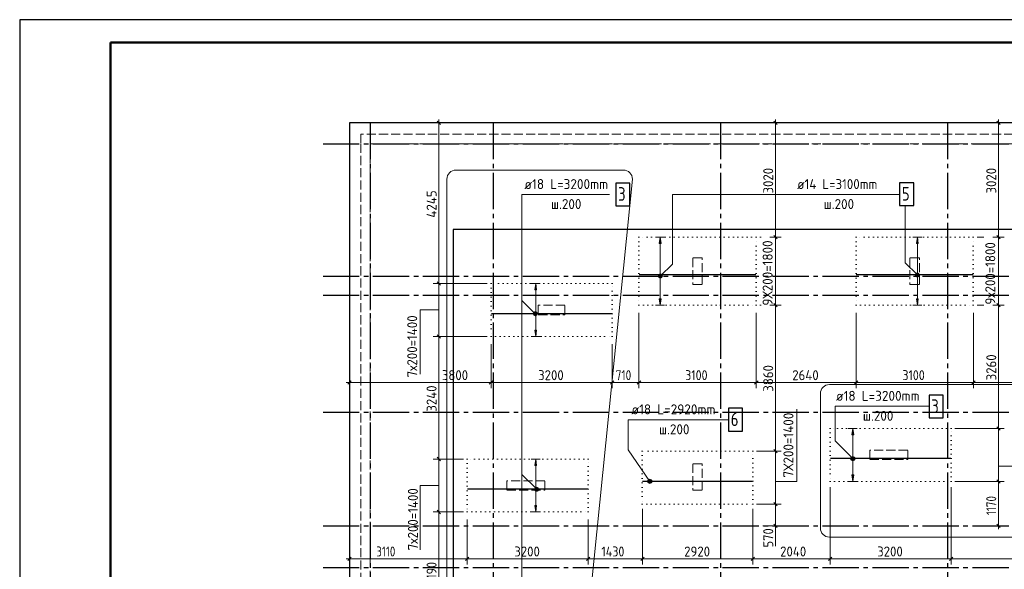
# Model space of a CAD drawing. Header units: millimetres. Extents: x 0 to 50400, y 0 to 35640.
# Tile 2 of 8: x 0 to 26019, y 21112 to 35640. Entities that reach past the tile are written whole.
import ezdxf

# ---------------------------------------------------------------- set-up
doc = ezdxf.new("R2010")
doc.units = ezdxf.units.MM
for name, pattern in [('______2', [324, 240, -84]), ('______5', [1320, 960, -120, 120, -120]), ('______9', [120, 0, -120])]:
    doc.linetypes.add(name, pattern=pattern)
for name, color, linetype, lineweight in [('Standard', 7, 'Continuous', 25), ('ДОП Верх по Х', 7, 'Continuous', 25), ('ЖБ Пилон', 7, 'Continuous', 35), ('ЖБ Плита Фундамента верхний уровень', 7, 'Continuous', 35), ('ЖБ Стена верхний уровень', 7, 'Continuous', 35), ('Общий01', 7, 'Continuous', 13), ('Позиционная метка номер позиции', 7, 'Continuous', 13), ('Размерная линия_ общее', 7, 'Continuous', 13), ('Тени', 7, 'Continuous', 13)]:
    doc.layers.add(name, color=color, linetype=linetype, lineweight=lineweight)
doc.layers.add('Оси', color=7, linetype='______5', lineweight=13, true_color=0x656565)
doc.styles.add('ISOCPEUR', font='txt')

msp = doc.modelspace()

# ---------------------------------------------------------------- hatches: boundary and pattern name
at = {"layer": 'ДОП Верх по Х', "linetype": 'Continuous', "lineweight": 13, "transparency": 33554687}
for points in [[(16947, 29724), (16923, 29892), (16899, 29724)], [(23745, 29724), (23721, 29892), (23697, 29724)], [(13661, 28499), (13637, 28667), (13613, 28499)], [(22038, 24669), (22014, 24837), (21990, 24669)], [(13661, 23859), (13637, 24027), (13613, 23859)]]:
    msp.add_hatch(color=7, dxfattribs=at).paths.add_polyline_path(points)
for points in [[(16947, 28260), (16923, 28092), (16899, 28260)], [(23745, 28260), (23721, 28092), (23697, 28260)], [(13661, 27435), (13637, 27267), (13613, 27435)], [(22038, 23605), (22014, 23437), (21990, 23605)], [(13661, 22795), (13637, 22627), (13613, 22795)]]:
    msp.add_hatch(color=7, dxfattribs=at).paths.add_polyline_path(points, flags=16)
at = {"layer": 'Позиционная метка номер позиции', "linetype": 'Continuous', "lineweight": 13, "transparency": 33554687}
for points in [[(16877, 28876), (16967, 28824), (16891, 28901)], [(16891, 28901), (16981, 28849), (16915, 28914)], [(16891, 28901), (16967, 28824), (16981, 28849)], [(16915, 28914), (16981, 28849), (16981, 28876)], [(16915, 28914), (16981, 28876), (16943, 28914)], [(16943, 28914), (16981, 28876), (16967, 28901)], [(23683, 28854), (23735, 28944), (23669, 28879)], [(23669, 28879), (23735, 28944), (23707, 28944)], [(23669, 28879), (23707, 28944), (23669, 28906)], [(23669, 28906), (23707, 28944), (23683, 28931)], [(23683, 28854), (23759, 28931), (23735, 28944)], [(23707, 28840), (23759, 28931), (23683, 28854)], [(23707, 28840), (23773, 28906), (23759, 28931)], [(23735, 28840), (23773, 28906), (23707, 28840)], [(23735, 28840), (23773, 28879), (23773, 28906)], [(16877, 28849), (16943, 28810), (16877, 28876)], [(16877, 28876), (16943, 28810), (16967, 28824)], [(16915, 28810), (16877, 28849), (16891, 28824)], [(16877, 28849), (16915, 28810), (16943, 28810)], [(23773, 28879), (23735, 28840), (23759, 28854)], [(13587, 27829), (13639, 27919), (13573, 27854)], [(13573, 27854), (13639, 27919), (13611, 27919)], [(13573, 27854), (13611, 27919), (13573, 27881)], [(13573, 27881), (13611, 27919), (13587, 27906)], [(13587, 27829), (13663, 27906), (13639, 27919)], [(13611, 27815), (13663, 27906), (13587, 27829)], [(13611, 27815), (13677, 27881), (13663, 27906)], [(13639, 27815), (13677, 27881), (13611, 27815)], [(13639, 27815), (13677, 27854), (13677, 27881)], [(13677, 27854), (13639, 27815), (13663, 27829)], [(21977, 23999), (22029, 24089), (21963, 24024)], [(21963, 24024), (22029, 24089), (22002, 24089)], [(21963, 24024), (22002, 24089), (21963, 24051)], [(21963, 24051), (22002, 24089), (21977, 24076)], [(21977, 23999), (22054, 24076), (22029, 24089)], [(22002, 23985), (22054, 24076), (21977, 23999)], [(22002, 23985), (22067, 24051), (22054, 24076)], [(22029, 23985), (22067, 24051), (22002, 23985)], [(22029, 23985), (22067, 24024), (22067, 24051)], [(22067, 24024), (22029, 23985), (22054, 23999)], [(16597, 23433), (16674, 23486), (16647, 23491)], [(16597, 23433), (16647, 23491), (16602, 23460)], [(16607, 23407), (16674, 23486), (16597, 23433)], [(16602, 23460), (16647, 23491), (16620, 23482)], [(16607, 23407), (16696, 23468), (16674, 23486)], [(16628, 23389), (16696, 23468), (16607, 23407)], [(16628, 23389), (16705, 23441), (16696, 23468)], [(16655, 23384), (16705, 23441), (16628, 23389)], [(16655, 23384), (16700, 23414), (16705, 23441)], [(13625, 23189), (13677, 23279), (13612, 23214)], [(13612, 23214), (13677, 23279), (13650, 23279)], [(13612, 23214), (13650, 23279), (13612, 23241)], [(13612, 23241), (13650, 23279), (13625, 23266)], [(13625, 23189), (13702, 23266), (13677, 23279)], [(13650, 23175), (13702, 23266), (13625, 23189)], [(13650, 23175), (13716, 23241), (13702, 23266)], [(13677, 23175), (13716, 23241), (13650, 23175)], [(13677, 23175), (13716, 23214), (13716, 23241)], [(13716, 23214), (13677, 23175), (13702, 23189)], [(16700, 23414), (16655, 23384), (16682, 23393)]]:
    msp.add_hatch(color=7, dxfattribs=at).paths.add_polyline_path(points)

# ---------------------------------------------------------------- linework, layer by layer
at = {"layer": 'Standard', "color": 7, "linetype": 'Continuous', "lineweight": 25, "transparency": 33554687}
msp.add_line((2400, 35040), (2400, 1270), dxfattribs=at)
msp.add_lwpolyline([(0, 0), (50400, 0), (50400, 35640), (0, 35640), (0, 0)], close=True, dxfattribs=at)
at = {"layer": 'Standard', "color": 7, "linetype": 'Continuous', "lineweight": 50, "transparency": 33554687}
msp.add_lwpolyline([(2400, 35040), (49800, 35040), (49800, 600), (2400, 600), (2400, 35040)], close=True, dxfattribs=at)
at = {"layer": 'Standard', "color": 254, "linetype": 'Continuous', "lineweight": -3, "true_color": 0xc4c4ff, "transparency": 33554687}
msp.add_lwpolyline([(11455, 13532), (40318, 13532), (40318, 30092), (11455, 30092), (11455, 13532)], dxfattribs=at)
at = {"layer": 'ДОП Верх по Х', "color": 7, "linetype": 'Continuous', "lineweight": 13, "transparency": 33554687}
for p, q in [((16923, 29892), (16803, 29892)), ((16923, 29892), (16899, 29724)), ((16899, 29724), (16947, 29724)), ((16947, 29724), (16923, 29892)), ((16923, 29892), (17043, 29892)), ((16923, 29892), (16923, 29892)), ((16923, 28260), (16923, 29724)), ((23721, 29892), (23601, 29892)), ((23721, 29892), (23697, 29724)), ((23697, 29724), (23745, 29724)), ((23745, 29724), (23721, 29892)), ((23721, 29892), (23841, 29892)), ((23721, 29892), (23721, 29892)), ((23721, 28260), (23721, 29724)), ((13637, 28667), (13517, 28667)), ((13637, 28667), (13613, 28499)), ((13661, 28499), (13637, 28667)), ((13637, 28667), (13757, 28667)), ((13637, 28667), (13637, 28667)), ((13613, 28499), (13661, 28499)), ((13637, 27435), (13637, 28499)), ((16923, 28092), (16899, 28260)), ((16899, 28260), (16947, 28260)), ((16947, 28260), (16923, 28092)), ((23721, 28092), (23697, 28260)), ((23697, 28260), (23745, 28260)), ((23745, 28260), (23721, 28092)), ((16923, 28092), (16803, 28092)), ((16923, 28092), (17043, 28092)), ((16923, 28092), (16923, 28092)), ((23721, 28092), (23601, 28092)), ((23721, 28092), (23841, 28092)), ((23721, 28092), (23721, 28092)), ((13637, 27267), (13613, 27435)), ((13613, 27435), (13661, 27435)), ((13661, 27435), (13637, 27267)), ((13637, 27267), (13517, 27267)), ((13637, 27267), (13757, 27267)), ((13637, 27267), (13637, 27267)), ((22014, 24837), (21894, 24837)), ((22014, 24837), (21990, 24669)), ((22038, 24669), (22014, 24837)), ((22014, 24837), (22134, 24837)), ((22014, 24837), (22014, 24837)), ((21990, 24669), (22038, 24669)), ((22014, 23605), (22014, 24669)), ((13637, 24027), (13517, 24027)), ((13637, 24027), (13613, 23859)), ((13661, 23859), (13637, 24027)), ((13637, 24027), (13757, 24027)), ((13637, 24027), (13637, 24027)), ((13613, 23859), (13661, 23859)), ((13637, 22795), (13637, 23859)), ((22014, 23437), (21894, 23437)), ((22014, 23437), (21990, 23605)), ((21990, 23605), (22038, 23605)), ((22038, 23605), (22014, 23437)), ((22014, 23437), (22134, 23437)), ((22014, 23437), (22014, 23437)), ((13637, 22627), (13613, 22795)), ((13613, 22795), (13661, 22795)), ((13661, 22795), (13637, 22627)), ((13637, 22627), (13517, 22627)), ((13637, 22627), (13757, 22627)), ((13637, 22627), (13637, 22627))]:
    msp.add_line(p, q, dxfattribs=at)
at = {"layer": 'ДОП Верх по Х', "color": 7, "linetype": 'Continuous', "lineweight": 25, "transparency": 33554687}
for p, q in [((19453, 28892), (16367, 28892)), ((19453, 28892), (16367, 28892)), ((25193, 28892), (22107, 28892)), ((25193, 28892), (22107, 28892)), ((15646, 27867), (12464, 27867)), ((15646, 27867), (12464, 27867)), ((24606, 24037), (21424, 24037)), ((24606, 24037), (21424, 24037)), ((19361, 23437), (16459, 23437)), ((19361, 23437), (16459, 23437)), ((15016, 23227), (11834, 23227)), ((15016, 23227), (11834, 23227))]:
    msp.add_line(p, q, dxfattribs=at)
for points in [[(15753, 30721), (16125, 30721), (16125, 31321), (15753, 31321), (15753, 30721)], [(23252, 30726), (23624, 30726), (23624, 31326), (23252, 31326), (23252, 30726)], [(24029, 25112), (24401, 25112), (24401, 25712), (24029, 25712), (24029, 25112)], [(18731, 24767), (19103, 24767), (19103, 25367), (18731, 25367), (18731, 24767)]]:
    msp.add_lwpolyline(points, dxfattribs=at)
at = {"layer": 'ЖБ Пилон', "color": 253, "linetype": '______2', "lineweight": 13, "true_color": 0xa0a0a0, "transparency": 33554687}
for p, q in [((18035, 29342), (17785, 29342)), ((17785, 29342), (17785, 28642)), ((18035, 28642), (18035, 29342)), ((23775, 29342), (23525, 29342)), ((23525, 29342), (23525, 28642)), ((23775, 28642), (23775, 29342)), ((17785, 28642), (18035, 28642)), ((23525, 28642), (23775, 28642)), ((14405, 28092), (13705, 28092)), ((13705, 28092), (13705, 27842)), ((13705, 27842), (14405, 27842)), ((14405, 27842), (14405, 28092)), ((23465, 24262), (22465, 24262)), ((22465, 24262), (22465, 24012)), ((23465, 24012), (23465, 24262)), ((22465, 24012), (23465, 24012)), ((18035, 23902), (17785, 23902)), ((17785, 23902), (17785, 23202)), ((18035, 23202), (18035, 23902)), ((13875, 23452), (12875, 23452)), ((12875, 23452), (12875, 23202)), ((13875, 23202), (13875, 23452)), ((12875, 23202), (13875, 23202)), ((17785, 23202), (18035, 23202))]:
    msp.add_line(p, q, dxfattribs=at)
at = {"layer": 'ЖБ Плита Фундамента верхний уровень', "color": 253, "linetype": 'Continuous', "lineweight": -3, "true_color": 0xa0a0a0, "transparency": 33554687}
for p, q in [((8715, 32912), (8715, 20112)), ((40215, 32912), (8715, 32912))]:
    msp.add_line(p, q, dxfattribs=at)
at = {"layer": 'ЖБ Стена верхний уровень', "color": 253, "linetype": '______2', "lineweight": 13, "true_color": 0xa0a0a0, "transparency": 33554687}
for p, q in [((27553, 32612), (9015, 32612)), ((9015, 32612), (9015, 32362)), ((9015, 32362), (9015, 20062)), ((9265, 19862), (9265, 32362)), ((9265, 32362), (27553, 32362))]:
    msp.add_line(p, q, dxfattribs=at)
at = {"layer": 'Общий01', "color": 240, "linetype": 'Continuous', "lineweight": 18, "transparency": 33554687}
for p, q in [((11530, 31664), (15953, 31664)), ((11290, 17192), (11290, 31424)), ((16193, 31424), (14753, 17192)), ((21398, 25994), (26661, 25994)), ((21158, 22203), (21158, 25754)), ((26661, 21963), (21398, 21963))]:
    msp.add_line(p, q, dxfattribs=at)
at = {"layer": 'Общий01', "color": 7, "linetype": 'Continuous', "lineweight": 13, "transparency": 33554687}
msp.add_line((19972, 22267), (19972, 21727), dxfattribs=at)
for points in [[(11076, 27967), (10586, 27967), (10586, 26269)], [(25866, 23836), (26426, 23836), (26426, 25756)], [(19972, 23429), (20532, 23429), (20532, 25349)], [(11076, 23327), (10586, 23327), (10586, 21629)]]:
    msp.add_lwpolyline(points, dxfattribs=at)
at = {"layer": 'Общий01', "color": 240, "linetype": 'Continuous', "lineweight": 18, "transparency": 33554687}
for centre, start, end in [((11530, 31424), 90, 180), ((15953, 31424), 0, 90), ((21398, 25754), 90, 180), ((21398, 22203), 180, 270)]:
    msp.add_arc(centre, 240, start, end, dxfattribs=at)
at = {"layer": 'Оси', "color": 8, "linetype": '______5', "lineweight": -3, "transparency": 33554687}
for p, q in [((9265, 32912), (9265, 8317)), ((12515, 32912), (12515, 8317)), ((18515, 32912), (18515, 8317)), ((24515, 32912), (24515, 8317)), ((8015, 32362), (42963, 32362)), ((8015, 28862), (42963, 28862)), ((8015, 28362), (42963, 28362)), ((8015, 25262), (42963, 25262)), ((8015, 22262), (42963, 22262)), ((8015, 21162), (42963, 21162))]:
    msp.add_line(p, q, dxfattribs=at)
at = {"layer": 'Позиционная метка номер позиции', "color": 7, "linetype": 'Continuous', "lineweight": 13, "transparency": 33554687}
for p, q in [((23241, 31021), (17247, 31021)), ((16891, 28901), (16891, 28901)), ((16967, 28901), (16967, 28901)), ((23683, 28931), (23683, 28931)), ((23759, 28931), (23759, 28931)), ((16891, 28824), (16891, 28824)), ((16967, 28824), (16967, 28824)), ((23683, 28854), (23683, 28854)), ((23759, 28854), (23759, 28854)), ((13587, 27906), (13587, 27906)), ((13663, 27906), (13663, 27906)), ((13587, 27829), (13587, 27829)), ((13663, 27829), (13663, 27829)), ((21977, 24076), (21977, 24076)), ((21977, 23999), (21977, 23999)), ((22054, 24076), (22054, 24076)), ((22054, 23999), (22054, 23999)), ((16620, 23482), (16620, 23482)), ((16696, 23468), (16696, 23468)), ((13625, 23266), (13625, 23266)), ((13625, 23189), (13625, 23189)), ((13702, 23266), (13702, 23266)), ((13702, 23189), (13702, 23189)), ((16607, 23407), (16607, 23407)), ((16682, 23393), (16682, 23393))]:
    msp.add_line(p, q, dxfattribs=at)
for points in [[(13625, 27867), (13272, 28221), (13272, 31021), (15590, 31021)], [(16929, 28862), (17247, 29181), (17247, 31021)], [(23721, 28892), (23403, 29211), (23403, 30721)], [(13664, 23227), (13272, 23619), (13272, 28221)], [(22015, 24037), (21549, 24504), (21549, 25424), (24029, 25424)], [(16651, 23437), (16077, 24272), (16077, 25067), (18731, 25067)], [(13631, 18637), (13272, 18997), (13272, 23619)]]:
    msp.add_lwpolyline(points, dxfattribs=at)
for centre in [(16929, 28862), (23721, 28892), (13625, 27867), (22015, 24037), (16651, 23437), (13664, 23227)]:
    msp.add_circle(centre, 54, dxfattribs=at)
at = {"layer": 'Размерная линия_ общее', "color": 7, "linetype": 'Continuous', "lineweight": 13, "transparency": 33554687}
for p, q in [((11076, 32912), (10926, 32912)), ((11076, 32912), (11076, 33002)), ((11076, 32912), (11226, 32912)), ((11076, 32912), (11199, 32912)), ((11076, 28667), (11076, 32912)), ((19972, 32912), (19822, 32912)), ((19972, 32912), (19972, 33002)), ((19972, 32912), (20122, 32912)), ((19972, 32912), (20490, 32912)), ((19972, 29892), (19972, 32912)), ((25866, 32912), (25716, 32912)), ((25866, 32912), (25866, 33002)), ((25866, 32912), (26016, 32912)), ((25866, 32912), (25866, 32912)), ((25866, 29892), (25866, 32912)), ((19593, 29892), (19560, 29892)), ((19972, 29892), (19822, 29892)), ((19972, 29892), (20122, 29892)), ((19972, 28092), (19972, 29892)), ((25476, 29892), (25300, 29892)), ((25866, 29892), (25716, 29892)), ((25866, 29892), (26016, 29892)), ((25866, 28092), (25866, 29892)), ((11076, 28667), (10926, 28667)), ((11076, 28667), (11226, 28667)), ((11076, 28667), (12355, 28667)), ((11076, 27267), (11076, 28667)), ((8715, 26051), (8715, 28262)), ((19593, 28092), (19560, 28092)), ((19972, 28092), (19822, 28092)), ((19972, 28092), (20122, 28092)), ((19972, 24232), (19972, 28092)), ((25476, 28092), (25300, 28092)), ((25866, 28092), (25716, 28092)), ((25866, 28092), (26016, 28092)), ((25866, 24832), (25866, 28092)), ((11076, 27267), (10926, 27267)), ((11076, 27267), (11226, 27267)), ((11076, 27267), (12355, 27267)), ((11076, 24027), (11076, 27267)), ((8715, 26051), (8625, 26051)), ((8715, 26051), (8715, 26201)), ((8715, 26051), (8715, 25901)), ((8715, 26051), (12455, 26051)), ((12455, 26051), (12455, 26201)), ((12455, 26051), (12455, 25901)), ((12455, 26051), (15655, 26051)), ((15655, 26051), (15655, 26201)), ((15655, 26051), (15655, 25901)), ((15655, 26051), (16365, 26051)), ((16365, 26051), (16365, 26201)), ((16365, 26051), (16365, 25901)), ((16365, 26051), (19465, 26051)), ((19465, 26051), (19465, 26201)), ((19465, 26051), (19465, 25901)), ((19465, 26051), (22105, 26051)), ((22105, 26051), (22105, 26201)), ((22105, 26051), (22105, 25901)), ((22105, 26051), (25205, 26051)), ((25205, 26051), (25205, 26201)), ((25205, 26051), (25205, 25901)), ((25205, 26051), (30215, 26051)), ((25866, 24832), (25716, 24832)), ((25866, 24832), (26016, 24832)), ((25866, 23432), (25866, 24832)), ((19972, 24232), (19822, 24232)), ((19972, 24232), (20122, 24232)), ((19972, 22832), (19972, 24232)), ((11076, 24027), (10926, 24027)), ((11076, 24027), (11226, 24027)), ((11076, 24027), (11725, 24027)), ((11076, 22627), (11076, 24027)), ((25866, 23432), (25716, 23432)), ((25866, 23432), (26016, 23432)), ((19972, 22832), (19822, 22832)), ((19972, 22832), (20122, 22832)), ((19972, 22262), (19972, 22832)), ((11076, 22627), (10926, 22627)), ((11076, 22627), (11226, 22627)), ((11076, 22627), (11725, 22627)), ((11076, 19437), (11076, 22627)), ((19972, 22262), (19822, 22262)), ((19972, 22262), (20122, 22262)), ((19972, 22262), (19972, 22172)), ((25866, 22262), (25346, 22262)), ((25866, 22262), (25716, 22262)), ((25866, 22262), (26016, 22262)), ((25866, 22262), (25866, 22172)), ((8715, 21390), (8715, 21750)), ((8715, 21390), (8625, 21390)), ((8715, 21390), (8715, 21540)), ((8715, 21390), (8715, 21240)), ((8715, 21390), (11825, 21390)), ((11825, 21390), (11825, 21540)), ((11825, 21390), (11825, 21240)), ((11825, 21390), (15025, 21390)), ((15025, 21390), (15025, 21540)), ((15025, 21390), (15025, 21240)), ((15025, 21390), (16455, 21390)), ((16455, 21390), (16455, 21540)), ((16455, 21390), (16455, 21240)), ((16455, 21390), (19375, 21390)), ((19375, 21390), (19375, 21540)), ((19375, 21390), (19375, 21240)), ((19375, 21390), (21415, 21390)), ((21415, 21390), (21415, 21540)), ((21415, 21390), (21415, 21240)), ((21415, 21390), (24615, 21390)), ((24615, 21390), (24615, 21540)), ((24615, 21390), (24615, 21240)), ((24615, 21390), (29755, 21390))]:
    msp.add_line(p, q, dxfattribs=at)
at = {"layer": 'Размерная линия_ общее', "color": 7, "linetype": 'Continuous', "lineweight": 25, "transparency": 33554687}
for p, q in [((11121, 32867), (11031, 32957)), ((20017, 32867), (19927, 32957)), ((25911, 32867), (25821, 32957)), ((20017, 29847), (19927, 29937)), ((25911, 29847), (25821, 29937)), ((11121, 28622), (11031, 28712)), ((20017, 28047), (19927, 28137)), ((25911, 28047), (25821, 28137)), ((11121, 27222), (11031, 27312)), ((8670, 26006), (8760, 26096)), ((12410, 26006), (12500, 26096)), ((15610, 26006), (15700, 26096)), ((16320, 26006), (16410, 26096)), ((19420, 26006), (19510, 26096)), ((22060, 26006), (22150, 26096)), ((25160, 26006), (25250, 26096)), ((25911, 24787), (25821, 24877)), ((20017, 24187), (19927, 24277)), ((11121, 23982), (11031, 24072)), ((25911, 23387), (25821, 23477)), ((11121, 22582), (11031, 22672)), ((20017, 22787), (19927, 22877)), ((20017, 22217), (19927, 22307)), ((25911, 22217), (25821, 22307)), ((8670, 21345), (8760, 21435)), ((11780, 21345), (11870, 21435)), ((14980, 21345), (15070, 21435)), ((16410, 21345), (16500, 21435)), ((19330, 21345), (19420, 21435)), ((21370, 21345), (21460, 21435)), ((24570, 21345), (24660, 21435))]:
    msp.add_line(p, q, dxfattribs=at)
at = {"layer": 'Размерная линия_ общее', "color": 7, "linetype": 'Continuous', "lineweight": 13, "transparency": 33554687}
for points in [[(19972, 29892), (19952, 29892), (19952, 29892), (19936, 29892)], [(25866, 29892), (25845, 29892), (25845, 29892), (25819, 29892)], [(16365, 26051), (16365, 26071), (16365, 26071), (16365, 26071), (16365, 26071), (16365, 26071), (16365, 26071), (16365, 26071), (16365, 26071), (16365, 26071), (16365, 26071), (16365, 27239), (16365, 27239), (16365, 27892)], [(19465, 26051), (19465, 26071), (19465, 26071), (19465, 26071), (19465, 26071), (19465, 26071), (19465, 26071), (19465, 26071), (19465, 26071), (19465, 27892)], [(19972, 28092), (19952, 28092), (19952, 28092), (19936, 28092)], [(22105, 26051), (22105, 26071), (22105, 26071), (22105, 26071), (22105, 26071), (22105, 26071), (22105, 26071), (22105, 27892)], [(25205, 26051), (25205, 26071), (25205, 26071), (25205, 26071), (25205, 26071), (25205, 27892)], [(25866, 28092), (25845, 28092), (25845, 28092), (25819, 28092)], [(12455, 26051), (12455, 26071), (12455, 26071), (12455, 26071), (12455, 26071), (12455, 26071), (12455, 26071), (12455, 26071), (12455, 26071), (12455, 26071), (12455, 26071), (12455, 26071), (12455, 26071), (12455, 26071), (12455, 26071), (12455, 26369), (12455, 26369), (12455, 27067)], [(15655, 26051), (15655, 26071), (15655, 26071), (15655, 26071), (15655, 26071), (15655, 26071), (15655, 26071), (15655, 26071), (15655, 26071), (15655, 26071), (15655, 26071), (15655, 26071), (15655, 26071), (15655, 27067)], [(25866, 24832), (25845, 24832), (25845, 24832), (25845, 24832), (25845, 24832), (25834, 24832), (25834, 24832), (24715, 24832)], [(19972, 24232), (19952, 24232), (19952, 24232), (19952, 24232), (19952, 24232), (19946, 24232), (19946, 24232), (19470, 24232)], [(25866, 23432), (25845, 23432), (25845, 23432), (25845, 23432), (25845, 23432), (25841, 23432), (25841, 23432), (24715, 23432)], [(25866, 22262), (25866, 22436), (25866, 22436), (25866, 22535), (25866, 22535), (25866, 23432)], [(21415, 21390), (21415, 21411), (21415, 21411), (21415, 21411), (21415, 21411), (21415, 21411), (21415, 21411), (21415, 21411), (21415, 21411), (21415, 21411), (21415, 21411), (21415, 21411), (21415, 21411), (21415, 21411), (21415, 21411), (21415, 23287)], [(24615, 21390), (24615, 21411), (24615, 21411), (24615, 21411), (24615, 21411), (24615, 21411), (24615, 21411), (24615, 21411), (24615, 21411), (24615, 21411), (24615, 21411), (24615, 21411), (24615, 21411), (24615, 23287)], [(16455, 21390), (16455, 21411), (16455, 21411), (16455, 21411), (16455, 21411), (16455, 21411), (16455, 21411), (16455, 21411), (16455, 21411), (16455, 21411), (16455, 21411), (16455, 21411), (16455, 21411), (16455, 21411), (16455, 21411), (16455, 21411), (16455, 21411), (16455, 21411), (16455, 21411), (16455, 22709)], [(19375, 21390), (19375, 21411), (19375, 21411), (19375, 21411), (19375, 21411), (19375, 21411), (19375, 21411), (19375, 21411), (19375, 21411), (19375, 21411), (19375, 21411), (19375, 21411), (19375, 21411), (19375, 21411), (19375, 21411), (19375, 21411), (19375, 21411), (19375, 22709)], [(19972, 22832), (19952, 22832), (19952, 22832), (19952, 22832), (19952, 22832), (19949, 22832), (19949, 22832), (19470, 22832)], [(11825, 21390), (11825, 21411), (11825, 21411), (11825, 21411), (11825, 21411), (11825, 21411), (11825, 21411), (11825, 21411), (11825, 21411), (11825, 21411), (11825, 21411), (11825, 21411), (11825, 21411), (11825, 21411), (11825, 21411), (11825, 21411), (11825, 21411), (11825, 21411), (11825, 21411), (11825, 21411), (11825, 21411), (11825, 21411), (11825, 21411), (11825, 22212), (11825, 22212), (11825, 22427)], [(15025, 21390), (15025, 21411), (15025, 21411), (15025, 21411), (15025, 21411), (15025, 21411), (15025, 21411), (15025, 21411), (15025, 21411), (15025, 21411), (15025, 21411), (15025, 21411), (15025, 21411), (15025, 21411), (15025, 21411), (15025, 21411), (15025, 21411), (15025, 21411), (15025, 21411), (15025, 21411), (15025, 21411), (15025, 22427)], [(19972, 22262), (19952, 22262), (19952, 22262), (19952, 22262), (19952, 22262), (19951, 22262), (19951, 22262), (19634, 22262)]]:
    msp.add_lwpolyline(points, dxfattribs=at)
at = {"layer": 'Тени', "color": 7, "linetype": '______9', "lineweight": 13, "transparency": 33554687}
for p, q in [((16360, 29892), (16360, 28092)), ((19460, 29892), (16360, 29892)), ((19460, 28092), (19460, 29892)), ((22100, 29892), (22100, 28092)), ((25200, 29892), (22100, 29892)), ((25200, 28092), (25200, 29892)), ((12455, 28667), (12455, 27267)), ((15655, 28667), (12455, 28667)), ((15655, 27267), (15655, 28667)), ((16360, 28092), (19460, 28092)), ((22100, 28092), (25200, 28092)), ((12455, 27267), (15655, 27267)), ((21415, 24837), (21415, 23437)), ((24615, 24837), (21415, 24837)), ((24615, 23437), (24615, 24837)), ((16450, 24237), (16450, 22837)), ((19370, 24237), (16450, 24237)), ((19370, 22837), (19370, 24237)), ((11825, 24027), (11825, 22627)), ((15025, 24027), (11825, 24027)), ((15025, 22627), (15025, 24027)), ((21415, 23437), (24615, 23437)), ((16450, 22837), (19370, 22837)), ((11825, 22627), (15025, 22627))]:
    msp.add_line(p, q, dxfattribs=at)

# ---------------------------------------------------------------- texts
at = {"layer": 'ДОП Верх по Х', "color": 7, "linetype": 'Continuous', "lineweight": 13, "transparency": 33554687, "attachment_point": 7, "style": 'ISOCPEUR'}
for s, insert, char_height, width in [('\\W0.96;ø18 L=3200mm ', (13337, 31162), 264, 2580.62), ('\\W0.94;ø14 L=3100mm ', (20544, 31162), 264, 2551.79), ('\\W0.78;3', (15813, 30853), 360, 391.69), ('\\W0.78;5', (23312, 30858), 360, 391.69), ('\\W0.95;ш.200 ', (14037, 30634), 264, 1154.56), ('\\W0.95;ш.200 ', (21243, 30634), 264, 1154.56), ('\\W0.96;ø18 L=3200mm ', (21569, 25565), 264, 2580.62), ('\\W0.78;3', (24089, 25244), 360, 391.68), ('\\W0.96;ø18 L=2920mm ', (16166, 25208), 264, 2580.62), ('\\W0.78;6', (18791, 24899), 360, 391.69), ('\\W0.95;ш.200 ', (22281, 25037), 264, 1154.56), ('\\W0.95;ш.200 ', (16892, 24680), 264, 1154.56)]:
    msp.add_mtext(s, dxfattribs=dict(at, insert=insert, char_height=char_height, width=width))
at = {"layer": 'Размерная линия_ общее', "color": 7, "linetype": 'Continuous', "lineweight": 25, "transparency": 33554687, "char_height": 264, "attachment_point": 7, "rotation": 90, "style": 'ISOCPEUR'}
for s, insert, width in [('\\W0.93;3020', (19912, 31046), 861.71), ('\\W0.93;3020', (25806, 31046), 861.71), ('\\W0.94;4245', (11016, 30407), 915.2), ('\\W0.95;9Х200=1800', (19896, 28082), 1971.56), ('\\W0.94;9х200=1800', (25780, 28108), 1918.45), ('\\W0.94;7х200=1400', (10504, 26184), 1945.01), ('\\W0.93;3260', (25806, 26106), 861.71), ('\\W0.93;3860', (19912, 25806), 861.71), ('\\W0.93;3240', (11016, 25278), 888.46), ('\\W0.95;7Х200=1400', (20446, 23538), 1998.1), ('\\W0.94;7х200=1400', (10523, 21615), 1945), ('\\W0.80;1170', (25806, 22544), 738.85), ('\\W0.91;570', (19912, 21689), 674.39), ('\\W0.87;3190', (11016, 20702), 800.28)]:
    msp.add_mtext(s, dxfattribs=dict(at, insert=insert, width=width))
at = {"layer": 'Размерная линия_ общее', "color": 7, "linetype": 'Continuous', "lineweight": 25, "transparency": 33554687, "char_height": 264, "attachment_point": 7, "style": 'ISOCPEUR'}
for s, insert, width in [('\\W0.93;3800', (11154, 26111), 861.71), ('\\W0.93;3200', (13699, 26111), 861.71), ('\\W0.83;710', (15748, 26111), 610.29), ('\\W0.87;3100', (17585, 26111), 800.28), ('\\W0.93;2640', (20415, 26111), 888.46), ('\\W0.87;3100', (23325, 26111), 800.28), ('\\W0.80;3110', (9422, 21450), 738.85), ('\\W0.93;3200', (13069, 21450), 861.7), ('\\W0.87;1430', (15372, 21450), 827.3), ('\\W0.93;2920', (17559, 21450), 861.71), ('\\W0.93;2040', (20095, 21450), 888.46), ('\\W0.93;3200', (22659, 21450), 861.71)]:
    msp.add_mtext(s, dxfattribs=dict(at, insert=insert, width=width))

doc.saveas('drawing.dxf')
